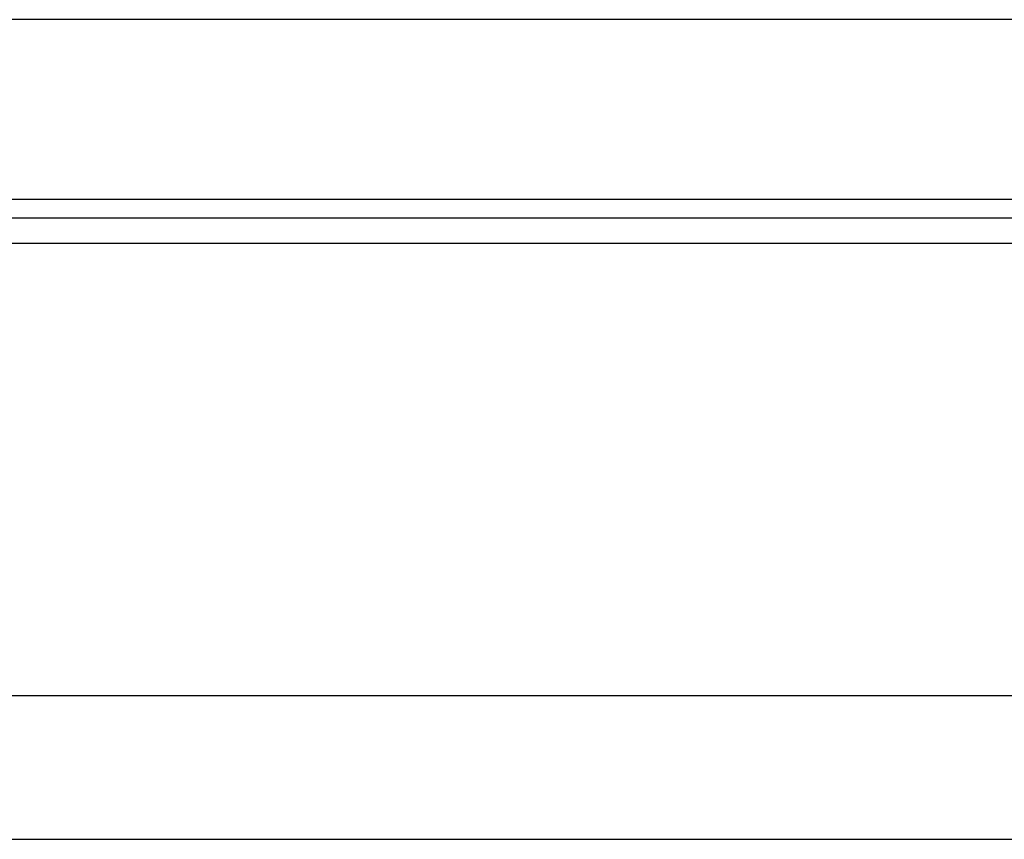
# Model space of a CAD drawing. Header units: millimetres. Extents: x 21 to 553, y -27 to 131.
# Tile 23 of 51: x 401 to 415, y -1 to 10. Entities that reach past the tile are written whole.
import ezdxf

# ---------------------------------------------------------------- set-up
doc = ezdxf.new("R2010")
doc.units = ezdxf.units.MM
doc.header["$LTSCALE"] = 0.15
doc.layers.add('2', color=7, linetype='CONTINUOUS', true_color=0xffffff)
doc.layers.add('OUT', color=3, linetype='CONTINUOUS')

msp = doc.modelspace()

# ---------------------------------------------------------------- linework, layer by layer
at = {"layer": '2', "color": 0, "linetype": 'Continuous'}
for p, q in [((294.371, 7.502), (540.629, 7.502)), ((294.592, 7.149), (540.629, 7.149)), ((296.232, 0.856), (540.629, 0.856)), ((240.629, -1.144), (540.629, -1.144))]:
    msp.add_line(p, q, dxfattribs=at)
at = {"layer": 'OUT', "color": 0}
for p, q in [((451.629, 10.256), (379.629, 10.256)), ((485.629, 7.756), (345.629, 7.756))]:
    msp.add_line(p, q, dxfattribs=at)

doc.saveas('drawing.dxf')
